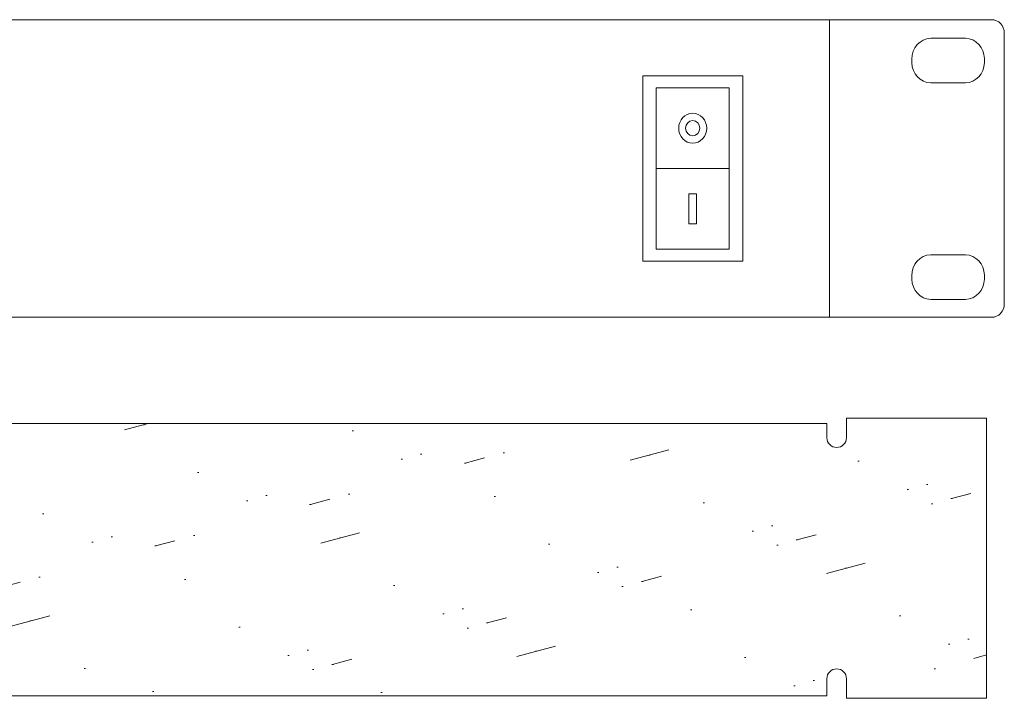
# Model space of a CAD drawing. Header units: millimetres. Extents: x 83969 to 164243, y -22860 to 4849.
# Tile 52 of 116: x 163472.52 to 163479.45, y -21459.53 to -21454.75. Entities that reach past the tile are written whole.
import ezdxf

# ---------------------------------------------------------------- set-up
doc = ezdxf.new("R2010")
doc.units = ezdxf.units.MM
doc.layers.get('0').update_dxf_attribs({"color": 251, "lineweight": 0})
doc.layers.add('00 CCTV IP - MIWI', color=10, linetype='Continuous')

# ---------------------------------------------------------------- blocks, each defined once
blk = doc.blocks.new('A$7E6A6014D2D5')
at = {"layer": '00 CCTV IP - MIWI', "color": 234, "lineweight": 0}
blk.add_line((2358.641746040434, 0.002719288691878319), (2505.161376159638, 0.002719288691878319), dxfattribs=at)
for points in [[(-3045.343054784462, -279.4000000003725), (-3045.343054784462, -279.4000000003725), (-3045.343054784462, -279.4000000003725), (-3045.343054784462, -279.4000000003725), (3032.876945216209, -279.4000000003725), (3032.876945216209, -279.4000000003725), (3032.876945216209, -279.4000000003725, 0.4142500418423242), (3058.276945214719, -254), (3058.276945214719, -254), (3058.276945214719, 254, 0.4140206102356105), (3032.876945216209, 279.4000000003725), (3032.876945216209, 279.4000000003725), (-3045.343054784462, 279.4000000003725, 0.4578030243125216), (-3070.743054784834, 254), (-3070.743054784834, 254), (-3070.743054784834, -255.269999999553, 0.414213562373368), (-3045.343054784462, -279.4000000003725), (-3045.343054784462, -279.4000000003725)], [(2910.321945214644, 244.4749999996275), (2910.321945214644, 244.4749999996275), (2980.171945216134, 244.4749999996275, -0.4015376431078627), (3018.271945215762, 206.375), (3018.271945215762, 206.375), (3018.271945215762, 198.7550000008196, -0.401537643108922), (2980.171945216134, 160.6550000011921), (2980.171945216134, 160.6550000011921), (2910.321945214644, 160.6550000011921, -0.4015376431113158), (2872.221945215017, 198.7550000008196), (2872.221945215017, 198.7550000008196), (2872.221945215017, 205.105000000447, -0.409644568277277), (2910.321945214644, 244.4749999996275), (2910.321945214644, 244.4749999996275)], [(2910.321945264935, -161.9249999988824), (2910.321945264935, -161.9249999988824), (2980.171945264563, -161.9249999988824, -0.4015376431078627), (3018.27194526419, -200.0249999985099), (3018.27194526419, -200.0249999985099), (3018.27194526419, -207.644999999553, -0.401537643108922), (2980.171945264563, -245.7449999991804), (2980.171945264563, -245.7449999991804), (2910.321945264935, -245.7449999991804, -0.4015376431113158), (2872.221945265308, -207.644999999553), (2872.221945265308, -207.644999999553), (2872.221945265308, -201.2949999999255, -0.409644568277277), (2910.321945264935, -161.9249999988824), (2910.321945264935, -161.9249999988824)]]:
    blk.add_lwpolyline(points, format="xyb", dxfattribs=at)
for points in [[(-2706.925183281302, -279.4000000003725), (2706.925183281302, -279.4000000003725), (2706.925183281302, 279.4000000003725), (-2706.925183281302, 279.4000000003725)], [(2331.827372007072, -173.6779768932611), (2331.827372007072, 173.6834154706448), (2532.376565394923, 173.6834154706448), (2532.376565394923, -173.6779768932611)], [(2358.641746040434, -151.2801840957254), (2358.641746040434, 151.2856226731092), (2505.161376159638, 151.2856226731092), (2505.161376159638, -151.2801840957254)], [(2424.387825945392, -103.6803737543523), (2424.387825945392, -47.59709105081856), (2439.41529625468, -47.59709105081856), (2439.41529625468, -103.6803737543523)]]:
    blk.add_lwpolyline(points, close=True, dxfattribs=at)
for radius in [28.18297723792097, 14.31888297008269]:
    blk.add_circle((2431.901561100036, 75.64417098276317), radius, dxfattribs=at)
blk = doc.blocks.new('Panel zaślepiający 1U')
h = blk.add_hatch()
h.set_pattern_fill('GROUT', color=256, scale=0.25, angle=15, style=0)
h.set_pattern_definition([(15, (-221.187624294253, -203.5279369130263), (-0.3507189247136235, 2.535626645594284), [0.3175, -2.2225]), (15, (-221.1274679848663, -202.5257175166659), (-0.6574003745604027, 2.453451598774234), [0, -2.54]), (15, (-221.8009871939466, -203.6922870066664), (0.2626439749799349, 2.699976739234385), [0, -2.54]), (15, (-222.2940374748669, -201.8521983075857), (1.796051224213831, 3.110851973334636), [0.635, -4.445]), (15, (-220.0430735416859, -202.8925552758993), (-0.6574003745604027, 2.453451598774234), [0, -2.54]), (15, (-220.5742613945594, -203.3635868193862), (-0.04403747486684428, 2.617801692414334), [0, -2.54]), (15, (-220.3497549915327, -202.9747303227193), (-0.6574003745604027, 2.453451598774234), [0, -2.54]), (15, (-221.9873560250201, -201.7700232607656), (-0.6574003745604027, 2.453451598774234), [0, -2.54])])
h.paths.add_polyline_path([(48.89499973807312, 4.445000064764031), (46.67249973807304, 4.445000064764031), (46.67249973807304, 4.133850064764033, -0.9999999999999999), (46.36134973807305, 4.133850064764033), (46.36134973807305, 4.357988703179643), (2.53364973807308, 4.357988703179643), (2.53364973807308, 4.133850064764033, -0.9999999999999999), (2.222499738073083, 4.133850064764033), (2.222499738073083, 4.445000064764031), (-2.619269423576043e-07, 4.445000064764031), (-2.619269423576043e-07, 6.476403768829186e-08), (2.222499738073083, 6.476403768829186e-08), (2.222499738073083, 0.3111500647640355, -0.9999999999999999), (2.53364973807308, 0.3111500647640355), (2.53364973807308, 0.03924461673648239), (46.36134973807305, 0.03924461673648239), (46.36134973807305, 0.3111500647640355, -0.9999999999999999), (46.67249973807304, 0.3111500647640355), (46.67249973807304, 6.476403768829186e-08), (48.89499973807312, 6.476403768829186e-08)])
for p, q in [((46.67249973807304, 4.445000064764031), (48.89499973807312, 4.445000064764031)), ((46.67249973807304, 4.133850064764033), (46.67249973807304, 4.445000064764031)), ((48.89499973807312, 6.476403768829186e-08), (48.89499973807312, 4.445000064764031)), ((46.36134973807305, 4.357988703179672), (2.53364973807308, 4.357988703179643)), ((46.36134973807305, 4.357988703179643), (46.36134973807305, 4.133850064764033)), ((46.36134973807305, 0.03924461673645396), (46.36134973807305, 0.3111500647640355)), ((46.67249973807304, 0.3111500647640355), (46.67249973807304, 6.476403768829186e-08)), ((46.36134973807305, 0.03924461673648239), (2.53364973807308, 0.03924461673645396)), ((46.67249973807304, 6.476403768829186e-08), (48.89499973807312, 6.476403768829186e-08))]:
    blk.add_line(p, q)
for centre, start, end in [((46.51692473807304, 4.133850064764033), 180, 0), ((46.51692473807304, 0.3111500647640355), 0, 180)]:
    blk.add_arc(centre, 0.1555750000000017, start, end)

msp = doc.modelspace()

# ---------------------------------------------------------------- block references
for name, p, xscale, yscale, zscale in [('A$7E6A6014D2D5', (163468.748249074, -21455.79922800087), 0.003500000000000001, 0.003750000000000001, 0.003750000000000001), ('Panel zaślepiający 1U', (163457.6252143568, -21459.52939287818), 0.4438665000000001, 0.4438665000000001, 0.4438665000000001)]:
    msp.add_blockref(name, p, dxfattribs=dict(xscale=xscale, yscale=yscale, zscale=zscale))

doc.saveas('drawing.dxf')
